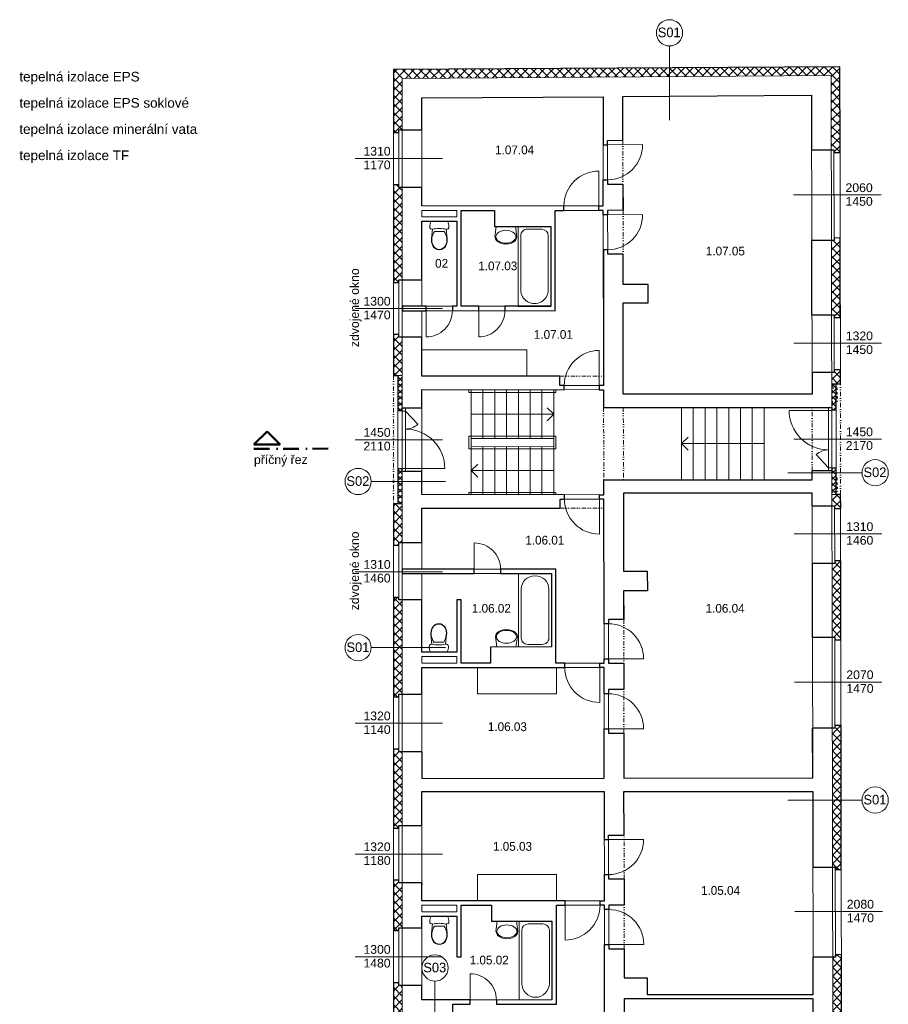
# Model space of a CAD drawing. Extents: x 9439 to 77518, y -50624 to 26174.
# Tile 8 of 10: x 41505 to 61362, y -14007 to 8501. Entities that reach past the tile are written whole.
import ezdxf

# ---------------------------------------------------------------- set-up
doc = ezdxf.new("R2010")
doc.units = 0
doc.header["$MEASUREMENT"] = 0
doc.set_wipeout_variables(frame=1)
for name, pattern in [('Wipeout_Contour', [1000, 0, -1000]), ('Čerchovaná', [670.277762, 352.777767, -176.388884, 0, -141.111112]), ('Čerchovaná se dvěma tečkami S', [250, 100, -40, 15, -40, 15, -40]), ('čárkovaná S', [100, 50, -50])]:
    doc.linetypes.add(name, pattern=pattern)
for name, color, linetype, lineweight in [('2D BOD_Číslo_pera__1', 7, 'Continuous', 15), ('2D BOD_Číslo_pera__2', 1, 'Continuous', 25), ('2D VÝPLNĚ_Číslo_pera__4', 91, 'Continuous', 13), ('2D ČÁRY_Číslo_pera__1', 7, 'Continuous', 15), ('2D ČÁRY_Číslo_pera__2', 1, 'Continuous', 25), ('2D ČÁRY_Číslo_pera__3', 150, 'Continuous', 13), ('2D ČÁRY_Číslo_pera__5', 231, 'Continuous', 50), ('blok I_pohled4_terén_Číslo_pera__4', 91, 'Continuous', 13), ('komín_Číslo_pera__1', 7, 'Continuous', 15), ('NÁBYTEK A ZAŘÍZENÍ_Číslo_pera__3', 150, 'Continuous', 13), ('POZNÁMKY.TEXT_Číslo_pera__4', 91, 'Continuous', 13), ('zdi_Číslo_pera__1', 7, 'Continuous', 15), ('zdivo_Číslo_pera__2', 1, 'Continuous', 25), ('Č.M.', 6, 'Continuous', 13)]:
    doc.layers.add(name, color=color, linetype=linetype, lineweight=lineweight)
for name, color, linetype in [('2D ČÁRY', 7, 'Continuous'), ('NÁBYTEK A ZAŘÍZENÍ', 7, 'Continuous'), ('vodorovné konstrukce', 7, 'Continuous')]:
    doc.layers.add(name, color=color, linetype=linetype)
doc.layers.add('vodorovné konstrukce_Číslo_pera__241', color=9, linetype='Continuous', lineweight=13, true_color=0x808080)
doc.styles.add('GENERATED_STYLE_1', font='arial.ttf')
doc.styles.add('GENERATED_STYLE_3', font='txt')
pattern_1 = [(45, (0, 0), (-70.71068, 70.71068), []), (135, (0, 0), (70.71068, 70.71068), [])]
pattern_2 = [(45, (0, 0), (-98.99495, 98.99495), []), (135, (0, 0), (98.99495, 98.99495), [])]

# ---------------------------------------------------------------- blocks, each defined once
blk = doc.blocks.new('WC s nádržkou 1 11')
at = {"linetype": 'Wipeout_Contour', "ltscale": 15629.429493}
blk.add_wipeout([(31, 650), (18, 619), (8, 587), (2, 554), (0, 520), (5, 498), (20, 479), (40, 469), (64, 469), (41, 257), (39, 215), (44, 173), (54, 132), (70, 92), (97, 54), (132, 25), (174, 6), (220, 0), (266, 6), (308, 25), (343, 54), (370, 92), (386, 132), (396, 173), (401, 215), (399, 257), (376, 469), (400, 469), (420, 479), (435, 498), (440, 520), (438, 554), (432, 587), (422, 619), (409, 650)], dxfattribs=at).dxf.layer = 'NÁBYTEK A ZAŘÍZENÍ'
at = {"layer": 'NÁBYTEK A ZAŘÍZENÍ_Číslo_pera__3', "linetype": 'Continuous'}
for p, q in [((2, 554), (0, 520)), ((0, 520), (5, 498)), ((8, 587), (2, 554)), ((5, 498), (20, 479)), ((18, 619), (8, 587)), ((31, 650), (18, 619)), ((20, 479), (40, 469)), ((409, 650), (31, 650)), ((40, 469), (64, 469)), ((64, 469), (41, 257)), ((399, 257), (376, 469)), ((376, 469), (400, 469)), ((400, 469), (420, 479)), ((422, 619), (409, 650)), ((420, 479), (435, 498)), ((432, 587), (422, 619)), ((438, 554), (432, 587)), ((435, 498), (440, 520)), ((440, 520), (438, 554)), ((41, 257), (39, 215)), ((49, 256), (47, 215)), ((56, 299), (49, 256)), ((68, 341), (56, 299)), ((86, 381), (68, 341)), ((107, 419), (86, 381)), ((333, 419), (107, 419)), ((354, 381), (333, 419)), ((372, 341), (354, 381)), ((384, 299), (372, 341)), ((391, 256), (384, 299)), ((393, 215), (391, 256)), ((401, 215), (399, 257)), ((39, 215), (44, 173)), ((44, 173), (54, 132)), ((47, 215), (52, 174)), ((52, 174), (62, 134)), ((54, 132), (70, 92)), ((62, 134), (78, 96)), ((70, 92), (97, 54)), ((78, 96), (102, 60)), ((97, 54), (132, 25)), ((102, 60), (136, 32)), ((132, 25), (174, 6)), ((136, 32), (176, 14)), ((174, 6), (220, 0)), ((176, 14), (220, 8)), ((220, 8), (264, 14)), ((220, 0), (266, 6)), ((264, 14), (304, 32)), ((266, 6), (308, 25)), ((304, 32), (338, 60)), ((308, 25), (343, 54)), ((338, 60), (362, 96)), ((343, 54), (370, 92)), ((362, 96), (378, 134)), ((370, 92), (386, 132)), ((378, 134), (388, 174)), ((386, 132), (396, 173)), ((388, 174), (393, 215)), ((396, 173), (401, 215))]:
    blk.add_line(p, q, dxfattribs=at)
blk.add_ellipse((220, -298), major_axis=(785, 0), ratio=0.9963, start_param=1.370375, end_param=1.771221, dxfattribs=at)
blk = doc.blocks.new('Vana 01 11_2')
at = {"layer": 'NÁBYTEK A ZAŘÍZENÍ_Číslo_pera__3', "linetype": 'Continuous'}
for p, q in [((0, 0), (0, 751)), ((0, 751), (1797, 751)), ((1423, 691), (210, 691)), ((1797, 751), (1797, 0)), ((60, 210), (60, 541)), ((0, 0), (1797, 0)), ((1423, 60), (210, 60))]:
    blk.add_line(p, q, dxfattribs=at)
for centre, major_axis, start_param, end_param in [((210, 541), (0, 150), 0, 1.570796), ((1423, 375), (0, 315), 3.141593, 6.283185), ((210, 210), (0, 150), 1.570796, 3.141593)]:
    blk.add_ellipse(centre, major_axis=major_axis, ratio=0.997514, start_param=start_param, end_param=end_param, dxfattribs=at)
blk = doc.blocks.new('Umyvadlo oválné 11_4')
at = {"linetype": 'Wipeout_Contour', "ltscale": 6090.690526}
blk.add_wipeout([(0, 169), (2, 146), (9, 124), (19, 104), (43, 74), (73, 49), (129, 22), (188, 6), (250, 0), (312, 6), (371, 22), (427, 49), (457, 74), (481, 104), (491, 124), (498, 146), (500, 169), (469, 400), (31, 400), (-1, 169)], dxfattribs=at).dxf.layer = 'NÁBYTEK A ZAŘÍZENÍ'
at = {"layer": 'NÁBYTEK A ZAŘÍZENÍ_Číslo_pera__3', "linetype": 'Continuous'}
for p, q in [((31, 400), (-1, 169)), ((32, 400), (31, 400)), ((469, 400), (31, 400)), ((469, 400), (468, 400)), ((500, 169), (469, 400))]:
    blk.add_line(p, q, dxfattribs=at)
blk.add_ellipse((250, 169), major_axis=(-229, 0), ratio=0.643386, dxfattribs=at)
blk.add_ellipse((249, 169), major_axis=(-250, 0), ratio=0.674026, start_param=0, end_param=3.141593, dxfattribs=at)
blk = doc.blocks.new('WC s nádržkou 1 11_2')
at = {"linetype": 'Wipeout_Contour', "ltscale": 15629.429493}
blk.add_wipeout([(31, 650), (18, 619), (8, 587), (2, 554), (0, 520), (5, 498), (20, 479), (40, 469), (64, 469), (41, 257), (39, 215), (44, 173), (54, 132), (70, 92), (97, 54), (132, 25), (174, 6), (220, 0), (266, 6), (308, 25), (343, 54), (370, 92), (386, 132), (396, 173), (401, 215), (399, 257), (376, 469), (400, 469), (420, 479), (435, 498), (440, 520), (438, 554), (432, 587), (422, 619), (409, 650)], dxfattribs=at).dxf.layer = 'NÁBYTEK A ZAŘÍZENÍ'
at = {"layer": 'NÁBYTEK A ZAŘÍZENÍ_Číslo_pera__3', "linetype": 'Continuous'}
for p, q in [((2, 554), (0, 520)), ((0, 520), (5, 498)), ((8, 587), (2, 554)), ((5, 498), (20, 479)), ((18, 619), (8, 587)), ((31, 650), (18, 619)), ((20, 479), (40, 469)), ((409, 650), (31, 650)), ((40, 469), (64, 469)), ((64, 469), (41, 257)), ((399, 257), (376, 469)), ((376, 469), (400, 469)), ((400, 469), (420, 479)), ((422, 619), (409, 650)), ((420, 479), (435, 498)), ((432, 587), (422, 619)), ((438, 554), (432, 587)), ((435, 498), (440, 520)), ((440, 520), (438, 554)), ((41, 257), (39, 215)), ((49, 256), (47, 215)), ((56, 299), (49, 256)), ((68, 341), (56, 299)), ((86, 381), (68, 341)), ((107, 419), (86, 381)), ((333, 419), (107, 419)), ((354, 381), (333, 419)), ((372, 341), (354, 381)), ((384, 299), (372, 341)), ((391, 256), (384, 299)), ((393, 215), (391, 256)), ((401, 215), (399, 257)), ((39, 215), (44, 173)), ((44, 173), (54, 132)), ((47, 215), (52, 174)), ((52, 174), (62, 134)), ((54, 132), (70, 92)), ((62, 134), (78, 96)), ((70, 92), (97, 54)), ((78, 96), (102, 60)), ((97, 54), (132, 25)), ((102, 60), (136, 32)), ((132, 25), (174, 6)), ((136, 32), (176, 14)), ((174, 6), (220, 0)), ((176, 14), (220, 8)), ((220, 8), (264, 14)), ((220, 0), (266, 6)), ((264, 14), (304, 32)), ((266, 6), (308, 25)), ((304, 32), (338, 60)), ((308, 25), (343, 54)), ((338, 60), (362, 96)), ((343, 54), (370, 92)), ((362, 96), (378, 134)), ((370, 92), (386, 132)), ((378, 134), (388, 174)), ((386, 132), (396, 173)), ((388, 174), (393, 215)), ((396, 173), (401, 215))]:
    blk.add_line(p, q, dxfattribs=at)
blk.add_ellipse((220, -298), major_axis=(785, 0), ratio=0.9963, start_param=1.370375, end_param=1.771221, dxfattribs=at)
blk = doc.blocks.new('Vana 01 11_3')
at = {"layer": 'NÁBYTEK A ZAŘÍZENÍ_Číslo_pera__3', "linetype": 'Continuous'}
for p, q in [((0, 0), (0, 751)), ((0, 751), (1678, 751)), ((1329, 691), (196, 691)), ((1678, 751), (1678, 0)), ((56, 210), (56, 541)), ((0, 0), (1678, 0)), ((1329, 60), (196, 60))]:
    blk.add_line(p, q, dxfattribs=at)
for centre, major_axis, start_param, end_param in [((196, 541), (0, 150), 0, 1.570796), ((1329, 375), (0, 315), 3.141593, 6.283185), ((196, 210), (0, 150), 1.570796, 3.141593)]:
    blk.add_ellipse(centre, major_axis=major_axis, ratio=0.931448, start_param=start_param, end_param=end_param, dxfattribs=at)
blk = doc.blocks.new('Umyvadlo oválné 11_3')
at = {"linetype": 'Wipeout_Contour', "ltscale": 6090.690526}
blk.add_wipeout([(0, 169), (2, 146), (9, 124), (19, 104), (43, 74), (73, 49), (129, 22), (188, 6), (250, 0), (312, 6), (371, 22), (427, 49), (457, 74), (481, 104), (491, 124), (498, 146), (500, 169), (469, 400), (31, 400), (-1, 169)], dxfattribs=at).dxf.layer = 'NÁBYTEK A ZAŘÍZENÍ'
at = {"layer": 'NÁBYTEK A ZAŘÍZENÍ_Číslo_pera__3', "linetype": 'Continuous'}
for p, q in [((31, 400), (-1, 169)), ((32, 400), (31, 400)), ((469, 400), (31, 400)), ((469, 400), (468, 400)), ((500, 169), (469, 400))]:
    blk.add_line(p, q, dxfattribs=at)
blk.add_ellipse((250, 169), major_axis=(-229, 0), ratio=0.643386, dxfattribs=at)
blk.add_ellipse((249, 169), major_axis=(-250, 0), ratio=0.674026, start_param=0, end_param=3.141593, dxfattribs=at)
blk = doc.blocks.new('Vana 01 11_4')
at = {"layer": 'NÁBYTEK A ZAŘÍZENÍ_Číslo_pera__3', "linetype": 'Continuous'}
for p, q in [((0, 0), (0, 750)), ((0, 750), (1826, 750)), ((1445, 690), (213, 690)), ((1826, 750), (1826, 0)), ((61, 210), (61, 540)), ((0, 0), (1826, 0)), ((1445, 60), (213, 60))]:
    blk.add_line(p, q, dxfattribs=at)
for centre, major_axis, start_param, end_param in [((213, 540), (152, 0), 1.570796, 3.141593), ((1445, 375), (319, 0), 4.712389, 7.853982), ((213, 210), (152, 0), 3.141593, 4.712389)]:
    blk.add_ellipse(centre, major_axis=major_axis, ratio=0.985946, start_param=start_param, end_param=end_param, dxfattribs=at)
blk = doc.blocks.new('LINE_13036', base_point=(51242, -5854))
at = {"layer": 'vodorovné konstrukce_Číslo_pera__241', "linetype": 'Continuous'}
blk.add_line((51242, -5854), (49542, -5854), dxfattribs=at)
blk.add_circle((49242, -5854), 300, dxfattribs=at)
blk = doc.blocks.new('LINE_13037', base_point=(51242, -2056))
at = {"layer": 'vodorovné konstrukce_Číslo_pera__241', "linetype": 'Continuous'}
blk.add_line((51242, -2056), (49542, -2056), dxfattribs=at)
blk.add_circle((49242, -2056), 300, dxfattribs=at)
blk = doc.blocks.new('LINE_13038', base_point=(50999, -15177))
at = {"layer": 'vodorovné konstrukce_Číslo_pera__241', "linetype": 'Continuous'}
blk.add_line((50999, -15177), (50999, -13477), dxfattribs=at)
blk.add_circle((50999, -13177), 300, dxfattribs=at)
blk = doc.blocks.new('LINE_13040', base_point=(56360, 6201))
at = {"layer": 'vodorovné konstrukce_Číslo_pera__241', "linetype": 'Continuous'}
blk.add_line((56360, 6201), (56360, 7901), dxfattribs=at)
blk.add_circle((56360, 8201), 300, dxfattribs=at)
blk = doc.blocks.new('LINE_13041', base_point=(59062, -9338))
at = {"layer": 'vodorovné konstrukce_Číslo_pera__241', "linetype": 'Continuous'}
blk.add_line((59062, -9338), (60762, -9338), dxfattribs=at)
blk.add_circle((61062, -9338), 300, dxfattribs=at)
blk = doc.blocks.new('LINE_13042', base_point=(59062, -1856))
at = {"layer": 'vodorovné konstrukce_Číslo_pera__241', "linetype": 'Continuous'}
blk.add_line((59062, -1856), (60762, -1856), dxfattribs=at)
blk.add_circle((61062, -1856), 300, dxfattribs=at)
blk = doc.blocks.new('LINE_13606', base_point=(53715, -1807))
at = {"layer": '2D ČÁRY_Číslo_pera__3', "linetype": 'Continuous'}
for p, q in [((51825, -1807), (51975, -1657)), ((53715, -1807), (51825, -1807)), ((51825, -1807), (51975, -1957))]:
    blk.add_line(p, q, dxfattribs=at)
blk = doc.blocks.new('LINE_13607', base_point=(51825, -520))
at = {"layer": '2D ČÁRY_Číslo_pera__3', "linetype": 'Continuous'}
for p, q in [((53715, -520), (53565, -370)), ((51825, -520), (53715, -520)), ((53715, -520), (53565, -670))]:
    blk.add_line(p, q, dxfattribs=at)
blk = doc.blocks.new('LINE_13636', base_point=(58523, -1190))
at = {"layer": '2D ČÁRY_Číslo_pera__3', "linetype": 'Continuous'}
for p, q in [((56633, -1190), (56783, -1040)), ((58523, -1190), (56633, -1190)), ((56633, -1190), (56783, -1340))]:
    blk.add_line(p, q, dxfattribs=at)

msp = doc.modelspace()

# ---------------------------------------------------------------- hatches: boundary and pattern name
at = {"layer": '2D VÝPLNĚ_Číslo_pera__4', "linetype": 'Continuous'}
h = msp.add_hatch(dxfattribs=at)
h.set_pattern_fill('TEPELNA_IZOLACE_EPS', color=256, style=0, pattern_type=2)
h.set_pattern_definition(pattern_2)
h.paths.add_polyline_path([(59996, 7226), (60056, 7226), (60059, 5523), (60119, 5523), (60120, 5463), (60260, 5463), (60256, 7427), (50048, 7359), (50048, 5922), (50172, 5922), (50172, 5982), (50248, 5982), (50248, 7160)], flags=0)
h = msp.add_hatch(dxfattribs=at)
h.set_pattern_fill('TEPELNA_IZOLACE_EPS', color=256, style=0, pattern_type=2)
h.set_pattern_definition(pattern_2)
h.paths.add_polyline_path([(50048, 2491), (50172, 2491), (50172, 2551), (50248, 2551), (50248, 4666), (50172, 4666), (50172, 4726), (50048, 4726)], flags=0)
h = msp.add_hatch(dxfattribs=at)
h.set_pattern_fill('TEPELNA_IZOLACE_EPS', color=256, style=0, pattern_type=2)
h.set_pattern_definition(pattern_2)
h.paths.add_polyline_path([(60263, 3511), (60123, 3510), (60123, 3450), (60063, 3450), (60064, 1752), (60124, 1752), (60124, 1692), (60264, 1693)], flags=0)
h = msp.add_hatch(dxfattribs=at)
h.set_pattern_fill('TEPELNA_IZOLACE_EPS', color=256, style=0, pattern_type=2)
h.set_pattern_definition(pattern_2)
h.paths.add_polyline_path([(50048, 368), (50148, 368), (50248, 368), (50248, 1247), (50172, 1247), (50172, 1307), (50048, 1307)], flags=0)
h = msp.add_hatch(dxfattribs=at)
h.set_pattern_fill('TEPELNA_IZOLACE_EPS', color=256, style=0, pattern_type=2)
h.set_pattern_definition(pattern_2)
h.paths.add_polyline_path([(60268, 499), (60128, 499), (60128, 439), (60068, 439), (60069, 179), (60269, 180)], flags=0)
h = msp.add_hatch(dxfattribs=at)
h.set_pattern_fill('TEPELNA_IZOLACE_PERIMETR', color=256, style=0, pattern_type=2)
h.set_pattern_definition(pattern_1)
h.paths.add_polyline_path([(50148, -432), (50248, -432), (50248, 368), (50148, 368)], flags=0)
h = msp.add_hatch(dxfattribs=at)
h.set_pattern_fill('TEPELNA_IZOLACE_PERIMETR', color=256, style=0, pattern_type=2)
h.set_pattern_definition(pattern_1)
h.paths.add_polyline_path([(60069, 179), (60170, 179), (60170, -420), (60069, -420)], flags=0)
h = msp.add_hatch(dxfattribs=at)
h.set_pattern_fill('TEPELNA_IZOLACE_PERIMETR', color=256, style=0, pattern_type=2)
h.set_pattern_definition(pattern_1)
h.paths.add_polyline_path([(50148, -2567), (50248, -2567), (50248, -1767), (50148, -1767)], flags=0)
h = msp.add_hatch(dxfattribs=at)
h.set_pattern_fill('TEPELNA_IZOLACE_PERIMETR', color=256, style=0, pattern_type=2)
h.set_pattern_definition(pattern_1)
h.paths.add_polyline_path([(60073, -2354), (60172, -2354), (60172, -1754), (60073, -1754)], flags=0)
h = msp.add_hatch(dxfattribs=at)
h.set_pattern_fill('TEPELNA_IZOLACE_EPS', color=256, style=0, pattern_type=2)
h.set_pattern_definition(pattern_2)
h.paths.add_polyline_path([(60273, -2354), (60173, -2354), (60172, -2354), (60172, -2354), (60073, -2354), (60074, -2612), (60134, -2612), (60134, -2672), (60274, -2672)], flags=0)
h = msp.add_hatch(dxfattribs=at)
h.set_pattern_fill('TEPELNA_IZOLACE_EPS', color=256, style=0, pattern_type=2)
h.set_pattern_definition(pattern_2)
h.paths.add_polyline_path([(50248, -3451), (50248, -2567), (50148, -2567), (50048, -2567), (50048, -3511), (50172, -3511), (50172, -3451)], flags=0)
h = msp.add_hatch(dxfattribs=at)
h.set_pattern_fill('TEPELNA_IZOLACE_EPS', color=256, style=0, pattern_type=2)
h.set_pattern_definition(pattern_2)
h.paths.add_polyline_path([(60276, -3872), (60136, -3873), (60136, -3933), (60076, -3933), (60079, -5618), (60139, -5618), (60139, -5677), (60279, -5677)], flags=0)
h = msp.add_hatch(dxfattribs=at)
h.set_pattern_fill('TEPELNA_IZOLACE_EPS', color=256, style=0, pattern_type=2)
h.set_pattern_definition(pattern_2)
h.paths.add_polyline_path([(50048, -6977), (50172, -6977), (50172, -6917), (50248, -6917), (50248, -4764), (50172, -4764), (50172, -4704), (50048, -4704)], flags=0)
h = msp.add_hatch(dxfattribs=at)
h.set_pattern_fill('TEPELNA_IZOLACE_EPS', color=256, style=0, pattern_type=2)
h.set_pattern_definition(pattern_2)
h.paths.add_polyline_path([(60282, -7635), (60142, -7636), (60142, -7696), (60082, -7696), (60088, -10869), (60148, -10869), (60148, -10929), (60288, -10928)], flags=0)
h = msp.add_hatch(dxfattribs=at)
h.set_pattern_fill('TEPELNA_IZOLACE_EPS', color=256, style=0, pattern_type=2)
h.set_pattern_definition(pattern_2)
h.paths.add_polyline_path([(50248, -9920), (50248, -8234), (50172, -8234), (50172, -8174), (50048, -8174), (50048, -9980), (50172, -9980), (50172, -9920)], flags=0)
h = msp.add_hatch(dxfattribs=at)
h.set_pattern_fill('TEPELNA_IZOLACE_EPS', color=256, style=0, pattern_type=2)
h.set_pattern_definition(pattern_2)
h.paths.add_polyline_path([(50248, -12262), (50248, -11233), (50172, -11233), (50172, -11173), (50048, -11173), (50048, -12322), (50172, -12322), (50172, -12262)], flags=0)
h = msp.add_hatch(dxfattribs=at)
h.set_pattern_fill('TEPELNA_IZOLACE_EPS', color=256, style=0, pattern_type=2)
h.set_pattern_definition(pattern_2)
h.paths.add_polyline_path([(60092, -12933), (60095, -14936), (60155, -14936), (60155, -14996), (60295, -14995), (60291, -12872), (60151, -12873), (60152, -12933)], flags=0)
h = msp.add_hatch(dxfattribs=at)
h.set_pattern_fill('TEPELNA_IZOLACE_EPS', color=256, style=0, pattern_type=2)
h.set_pattern_definition(pattern_2)
h.paths.add_polyline_path([(50248, -14687), (50248, -13580), (50172, -13580), (50172, -13520), (50048, -13520), (50048, -14687)], flags=0)

# ---------------------------------------------------------------- linework, layer by layer
at = {"layer": '2D BOD_Číslo_pera__1', "linetype": 'Continuous', "flags": 128}
for points in [[(50324, -1757), (51224, -1757, 0.414214), (50324, -857, 0.190217), (50604, -747), (50324, -447)], [(59994, -431), (59094, -431, 0.414214), (59994, -1331, 0.190217), (59714, -1441), (59994, -1741)]]:
    msp.add_lwpolyline(points, format="xyb", dxfattribs=at)
at = {"layer": '2D BOD_Číslo_pera__2', "linetype": 'Continuous', "flags": 128}
for points in [[(59609, 5523), (60119, 5523), (60120, 5463), (60260, 5463), (60256, 7427), (50048, 7359), (50048, 5922), (50172, 5922), (50172, 5982), (50698, 5982)], [(50698, 4666), (50172, 4666), (50172, 4726), (50048, 4726), (50048, 2491), (50172, 2491), (50172, 2551), (50698, 2551)], [(59614, 1752), (60124, 1752), (60124, 1692), (60264, 1693), (60263, 3511), (60123, 3510), (60123, 3450), (59613, 3450)], [(50698, 1247), (50172, 1247), (50172, 1307), (50048, 1307), (50048, 368), (50148, 368), (50148, -432), (50248, -432), (50248, -372), (50698, -372)], [(59620, -361), (60070, -361), (60070, -421), (60170, -420), (60169, 180), (60269, 180), (60268, 499), (60128, 499), (60128, 439), (59618, 439)], [(50698, -1827), (50248, -1827), (50248, -1767), (50148, -1767), (50148, -2567), (50048, -2567), (50048, -3511), (50172, -3511), (50172, -3451), (50698, -3451)], [(59624, -2612), (60134, -2612), (60134, -2672), (60274, -2672), (60273, -2354), (60173, -2354), (60172, -1754), (60072, -1754), (60072, -1814), (59622, -1814)], [(59629, -5618), (60139, -5618), (60139, -5677), (60279, -5677), (60276, -3872), (60136, -3873), (60136, -3933), (59626, -3933)], [(50698, -4764), (50172, -4764), (50172, -4704), (50048, -4704), (50048, -6977), (50172, -6977), (50172, -6917), (50698, -6917)], [(59638, -10869), (60148, -10869), (60148, -10929), (60288, -10928), (60282, -7635), (60142, -7636), (60142, -7696), (59632, -7696)], [(50698, -8234), (50172, -8234), (50172, -8174), (50048, -8174), (50048, -9980), (50172, -9980), (50172, -9920), (50698, -9920)], [(50698, -11233), (50172, -11233), (50172, -11173), (50048, -11173), (50048, -12322), (50172, -12322), (50172, -12262), (50698, -12262)], [(59645, -14936), (60155, -14936), (60155, -14996), (60295, -14995), (60291, -12872), (60151, -12873), (60152, -12933), (59641, -12933)], [(50698, -13580), (50172, -13580), (50172, -13520), (50048, -13520), (50048, -14687), (51054, -14687), (51194, -14687), (51194, -14627), (51404, -14627)]]:
    msp.add_lwpolyline(points, dxfattribs=at)
at = {"layer": '2D ČÁRY_Číslo_pera__1', "linetype": 'Continuous'}
for p, q in [((60256, 7427), (50048, 7359)), ((50048, 7359), (50048, 368)), ((60056, 7226), (50248, 7160)), ((59996, 7226), (59996, 7226)), ((60116, -26726), (60056, 7226)), ((60269, 180), (60256, 7427)), ((50248, 7160), (50248, -14687)), ((59607, 6773), (55292, 6744)), ((59619, -61), (59607, 6773)), ((54842, 6741), (50698, 6713)), ((50698, 6713), (50698, 4243)), ((50172, 5922), (50048, 5922)), ((50172, 5982), (50698, 5982)), ((50172, 5982), (50172, 4666)), ((54943, 5743), (55295, 5744)), ((60119, 5523), (59609, 5523)), ((60123, 3450), (60119, 5523)), ((60120, 5463), (60260, 5463)), ((54946, 4743), (55296, 4744)), ((50172, 4726), (50048, 4726)), ((50172, 4666), (50698, 4666)), ((50698, 4243), (54846, 4243)), ((50698, 4143), (51498, 4143)), ((50698, 4143), (50698, 3993)), ((51498, 4143), (51498, 3993)), ((51598, 4143), (52359, 4143)), ((51598, 4143), (51598, 1949)), ((53747, 4143), (54847, 4143)), ((54946, 4143), (55298, 4144)), ((50698, 3893), (50698, 1949)), ((51498, 3893), (51498, 1949)), ((60123, 3450), (59613, 3450)), ((60123, 3510), (60263, 3511)), ((54948, 3143), (55299, 3144)), ((50172, 2491), (50048, 2491)), ((50172, 2551), (50698, 2551)), ((50172, 2551), (50172, 1247)), ((50253, 1949), (51498, 1949)), ((50253, 1849), (53750, 1849)), ((50698, 1849), (50698, 354)), ((51598, 1949), (53650, 1949)), ((60124, 1752), (59614, 1752)), ((60128, 439), (60124, 1752)), ((60124, 1692), (60264, 1693)), ((50172, 1307), (50048, 1307)), ((50172, 1247), (50698, 1247)), ((60128, 499), (60268, 499)), ((50248, 368), (50048, 368)), ((50148, -2567), (50148, 368)), ((50698, 354), (53854, 352)), ((53854, 140), (53854, 352)), ((60128, 439), (59618, 439)), ((50698, 44), (54853, 41)), ((50698, 44), (50698, -2356)), ((51825, -2357), (51825, 32)), ((52095, -1072), (52095, 32)), ((52365, -1072), (52365, 32)), ((52635, -1072), (52635, 32)), ((52905, -1072), (52905, 32)), ((53175, -1072), (53175, 32)), ((53445, -1072), (53445, 32)), ((53715, -2357), (53715, 32)), ((53854, 140), (54853, 140)), ((60069, 179), (60269, 180)), ((60173, -2354), (60169, 180)), ((50248, -432), (50148, -432)), ((50248, -372), (50698, -372)), ((50324, -447), (50248, -447)), ((50324, -372), (50324, -1827)), ((56633, -2019), (56633, -361)), ((56903, -2019), (56903, -361)), ((57173, -2019), (57173, -361)), ((57443, -2019), (57443, -361)), ((57713, -2019), (57713, -361)), ((57983, -2019), (57983, -361)), ((58253, -2019), (58253, -361)), ((58523, -2019), (58523, -361)), ((60070, -361), (59620, -361)), ((59996, -1814), (59994, -361)), ((60070, -431), (59994, -431)), ((60070, -421), (60170, -420)), ((53715, -1072), (51825, -1072)), ((51825, -1261), (53715, -1256)), ((52095, -2357), (52095, -1260)), ((52365, -2357), (52365, -1259)), ((52635, -2357), (52635, -1259)), ((52905, -2357), (52905, -1258)), ((53175, -2357), (53175, -1257)), ((53445, -2357), (53445, -1257)), ((50248, -1767), (50148, -1767)), ((50324, -1757), (50248, -1757)), ((60070, -1741), (59994, -1741)), ((60072, -1754), (60172, -1754)), ((50248, -1827), (50698, -1827)), ((60072, -1814), (59622, -1814)), ((59623, -2019), (59622, -1814)), ((50698, -2356), (54857, -2359)), ((53858, -2458), (53858, -2669)), ((53858, -2458), (54858, -2458)), ((59634, -8830), (59623, -2319)), ((60073, -2354), (60273, -2354)), ((60316, -26926), (60273, -2354)), ((50248, -2567), (50048, -2567)), ((50048, -2567), (50048, -16803)), ((50698, -2667), (53858, -2669)), ((50698, -2667), (50698, -4057)), ((51498, -2563), (51498, -2563)), ((60134, -2612), (59624, -2612)), ((60136, -3933), (60134, -2612)), ((60134, -2672), (60274, -2672)), ((50172, -3511), (50048, -3511)), ((50172, -3451), (50698, -3451)), ((50172, -3451), (50172, -4764)), ((60136, -3933), (59626, -3933)), ((60136, -3873), (60276, -3872)), ((50248, -4057), (53761, -4057)), ((50248, -4157), (53661, -4157)), ((50698, -4157), (50698, -5957)), ((50172, -4704), (50048, -4704)), ((50172, -4764), (50698, -4764)), ((51498, -4764), (51598, -4764)), ((51498, -4764), (51498, -5957)), ((51598, -4764), (51598, -6207)), ((54966, -5207), (55316, -5207)), ((60139, -5618), (59629, -5618)), ((60142, -7696), (60139, -5618)), ((60139, -5677), (60279, -5677)), ((50698, -6057), (50698, -6207)), ((51498, -6057), (51498, -6207)), ((51498, -6207), (50698, -6207)), ((52266, -6207), (51598, -6207)), ((54864, -6207), (53761, -6207)), ((54966, -6207), (55318, -6207)), ((54864, -6307), (50698, -6307)), ((50698, -6307), (50698, -8842)), ((50172, -6977), (50048, -6977)), ((50172, -6917), (50698, -6917)), ((50172, -6917), (50172, -8234)), ((54966, -6807), (55316, -6807)), ((60142, -7636), (60282, -7635)), ((54966, -7807), (55318, -7807)), ((60142, -7696), (59632, -7696)), ((50172, -8174), (50048, -8174)), ((50172, -8234), (50698, -8234)), ((50698, -9140), (50698, -11640)), ((59643, -13780), (59635, -9140)), ((50172, -9980), (50048, -9980)), ((50172, -9920), (50698, -9920)), ((50172, -9920), (50172, -11233)), ((54969, -10140), (55323, -10140)), ((60148, -10869), (59638, -10869)), ((60152, -12933), (60148, -10869)), ((60148, -10929), (60288, -10928)), ((50172, -11173), (50048, -11173)), ((50172, -11233), (50698, -11233)), ((54969, -11140), (55323, -11140)), ((50698, -11740), (50698, -11890)), ((51498, -11740), (51498, -11890)), ((51598, -11740), (51598, -12921)), ((54973, -11740), (55323, -11740)), ((50698, -11990), (50698, -13907)), ((51498, -11990), (51498, -12921)), ((50172, -12322), (50048, -12322)), ((50172, -12262), (50698, -12262)), ((50172, -12262), (50172, -13580)), ((54973, -12740), (55325, -12740)), ((60152, -12933), (59641, -12933)), ((60151, -12873), (60291, -12872)), ((50172, -13520), (50048, -13520)), ((50172, -13580), (50698, -13580)), ((59649, -16954), (59643, -13880))]:
    msp.add_line(p, q, dxfattribs=at)
at = {"layer": '2D ČÁRY_Číslo_pera__1', "linetype": 'Čerchovaná se dvěma tečkami S'}
for p, q in [((50048, 368), (50048, -2567)), ((53854, 352), (54853, 353)), ((60273, -2354), (60269, 180)), ((59622, -1814), (59620, -361)), ((53858, -2669), (54858, -2667)), ((55318, -7807), (55316, -6807))]:
    msp.add_line(p, q, dxfattribs=at)
at = {"layer": '2D ČÁRY_Číslo_pera__1', "linetype": 'Continuous', "flags": 128}
for points in [[(54845, 4843), (54946, 4843, 0.414214), (55743, 5645), (54943, 5643), (54844, 5643)], [(53947, 4142), (53947, 4242, -0.414214), (54747, 5042), (54747, 4242), (54747, 4143)], [(54848, 3243), (54948, 3243, 0.414214), (55746, 4045), (54946, 4043), (54847, 4043)], [(51398, 1949), (51398, 1851, -0.414214), (50798, 1251), (50798, 1851), (50798, 1951)], [(52598, 1949), (52598, 1851, -0.414214), (51998, 1251), (51998, 1851), (51998, 1951)], [(53954, 40), (53954, 140, -0.414214), (54754, 940), (54754, 140), (54754, 41)], [(53958, -2358), (53958, -2459, 0.414214), (54758, -3259), (54758, -2459), (54758, -2359)], [(52498, -4157), (52498, -4060, 0.414214), (51898, -3460), (51898, -4060), (51898, -4159)], [(54866, -5307), (54966, -5307, -0.414214), (55766, -6107), (54966, -6107), (54867, -6107)], [(53964, -6207), (53964, -6307, 0.414214), (54764, -7107), (54764, -6307), (54764, -6207)], [(54866, -6907), (54966, -6907, -0.414214), (55766, -7707), (54966, -7707), (54867, -7707)], [(54869, -11040), (54969, -11040, 0.414214), (55769, -10240), (54969, -10240), (54870, -10240)], [(54773, -11640), (54773, -11740, -0.414214), (53973, -12540), (53973, -11740), (53973, -11641)], [(54873, -11840), (54973, -11840, -0.414214), (55773, -12640), (54973, -12640), (54873, -12640)], [(52404, -14007), (52404, -13910, 0.414214), (51806, -13308), (51804, -13908), (51804, -14007)]]:
    msp.add_lwpolyline(points, format="xyb", dxfattribs=at)
at = {"layer": '2D ČÁRY_Číslo_pera__2', "linetype": 'Continuous', "flags": 128}
for points in [[(50698, 5982), (50698, 6713), (54842, 6741), (54844, 5643), (54943, 5643), (54943, 5743), (55295, 5744), (55292, 6744), (59607, 6773), (59609, 5523)], [(59614, 1752), (59613, 3450)], [(59618, 439), (59618, -61), (55304, -61), (55300, 2027), (55872, 2027), (55873, 2447), (55299, 2447), (55299, 3144), (54948, 3143), (54948, 3243), (54848, 3243), (54853, 140), (54754, 140), (54754, 41), (54853, 41), (54854, -361), (59620, -361)], [(50698, -372), (50698, 44), (53954, 40), (53954, 140), (53854, 140), (53854, 352), (50698, 354), (50698, 1247)], [(50698, -3451), (50698, -2667), (53858, -2669), (53858, -2458), (53958, -2459), (53958, -2358), (50698, -2356), (50698, -1827)], [(59624, -2612), (59623, -2319), (55307, -2319), (55310, -4103), (55851, -4103), (55854, -4553), (55409, -4553), (55311, -4553), (55316, -5207), (54966, -5207), (54966, -5307), (54866, -5307), (54858, -2458), (54758, -2459), (54758, -2359), (54857, -2359), (54857, -2019), (59623, -2019), (59622, -1814)], [(59629, -5618), (59626, -3933)], [(50698, -8234), (50698, -8842), (54868, -8836), (54867, -7707), (54966, -7707), (54966, -7807), (55318, -7807), (55318, -8836), (59634, -8830), (59632, -7696)], [(50698, -9920), (50698, -9140), (54869, -9140), (54870, -10240), (54969, -10240), (54969, -10140), (55323, -10140), (55319, -9140), (59635, -9140), (59638, -10869)], [(59645, -14936), (59643, -13880), (55327, -13880), (55327, -14280), (54973, -14280), (54973, -14380), (54873, -14380), (54873, -12640), (54973, -12640), (54973, -12740), (55325, -12740), (55326, -13403), (55851, -13403), (55853, -13780), (59643, -13780), (59641, -12933)], [(51404, -14627), (51404, -14007), (51804, -14007), (51804, -13908), (50698, -13907), (50698, -13580)]]:
    msp.add_lwpolyline(points, dxfattribs=at)
for points in [[(55296, 4744), (55298, 4144), (54946, 4143), (54946, 4043), (54847, 4043), (54847, 4143), (54747, 4143), (54747, 4242), (54846, 4243), (54845, 4843), (54946, 4843), (54946, 4743)], [(50253, 1849), (50798, 1849), (50798, 1951), (50253, 1951)], [(50248, -4157), (51898, -4157), (51898, -4060), (50248, -4060)], [(54764, -6207), (54864, -6207), (54867, -6107), (54966, -6107), (54966, -6207), (55318, -6207), (55316, -6807), (54966, -6807), (54966, -6907), (54866, -6907), (54864, -6307), (54764, -6307)], [(54773, -11740), (54773, -11640), (54873, -11640), (54873, -11040), (54969, -11040), (54969, -11140), (55323, -11140), (55323, -11740), (54973, -11740), (54973, -11840), (54873, -11840), (54873, -11740)]]:
    msp.add_lwpolyline(points, close=True, dxfattribs=at)
at = {"layer": '2D ČÁRY_Číslo_pera__3', "linetype": 'Continuous'}
for p, q in [((51775, -18), (51775, 32)), ((53765, -18), (53765, 32)), ((53765, -18), (51775, -18)), ((53765, -1022), (51775, -1022)), ((51775, -1311), (51775, -1022)), ((53765, -1306), (53765, -1022)), ((51775, -1311), (53765, -1306)), ((51775, -2306), (53765, -2311)), ((51775, -2357), (51775, -2306)), ((53765, -2361), (53765, -2311))]:
    msp.add_line(p, q, dxfattribs=at)
at = {"layer": '2D ČÁRY_Číslo_pera__3', "linetype": 'Continuous', "flags": 128}
for points in [[(50698, 354), (53098, 354), (53098, 954), (50698, 954)], [(51973, -6907), (51973, -6307), (53773, -6307), (53773, -6907)], [(51973, -11640), (51973, -11040), (53773, -11040), (53773, -11640)]]:
    msp.add_lwpolyline(points, close=True, dxfattribs=at)
at = {"layer": '2D ČÁRY_Číslo_pera__5', "linetype": 'Continuous'}
for p, q in [((46860, -1210), (47160, -910)), ((47160, -910), (47460, -1210)), ((46860, -1210), (47460, -1210))]:
    msp.add_line(p, q, dxfattribs=at)
at = {"layer": '2D ČÁRY_Číslo_pera__5', "linetype": 'Čerchovaná'}
msp.add_line((46860, -1310), (48860, -1303), dxfattribs=at)
at = {"layer": 'blok I_pohled4_terén_Číslo_pera__4', "linetype": 'Continuous'}
for p, q in [((51172, 5328), (49172, 5328)), ((59197, 4494), (61197, 4494)), ((51172, 1898), (49172, 1898)), ((59203, 1106), (61203, 1106)), ((51172, -1100), (49172, -1100)), ((59203, -1087), (61203, -1087)), ((59211, -3254), (61211, -3254)), ((51172, -4118), (49172, -4118)), ((59217, -6641), (61217, -6641)), ((51172, -7581), (49172, -7581)), ((51172, -10573), (49172, -10573)), ((59226, -11885), (61226, -11885)), ((51172, -12919), (49172, -12919))]:
    msp.add_line(p, q, dxfattribs=at)
at = {"layer": 'komín_Číslo_pera__1', "linetype": 'Continuous'}
for p, q in [((55873, 2447), (55299, 2447)), ((55872, 2027), (55873, 2447)), ((55300, 2027), (55872, 2027)), ((54851, -4103), (54860, -4103)), ((55310, -4103), (55851, -4103)), ((55851, -4103), (55854, -4553)), ((54861, -4553), (54854, -4553)), ((55854, -4553), (55311, -4553)), ((52265, -5841), (52266, -6207)), ((52266, -6307), (52266, -6311)), ((50698, -8842), (54868, -8836)), ((55318, -8836), (59634, -8830)), ((52291, -11640), (52291, -11640)), ((55326, -13403), (55851, -13403)), ((55851, -13403), (55853, -13780))]:
    msp.add_line(p, q, dxfattribs=at)
at = {"layer": 'zdi_Číslo_pera__1', "linetype": 'Continuous'}
for p, q in [((54842, 6741), (54846, 4243)), ((55292, 6744), (55294, 5744)), ((54943, 5743), (54946, 4743)), ((55296, 4744), (55297, 4144)), ((53747, 4143), (53750, 1849)), ((54847, 4143), (54853, 140)), ((54946, 4143), (54948, 3143)), ((53647, 3774), (53650, 1949)), ((55298, 3144), (55299, 2447)), ((55300, 2027), (55304, -61)), ((53753, 352), (53753, 351)), ((54853, 41), (54854, -361)), ((59619, -61), (55304, -61)), ((59620, -361), (54854, -361)), ((59623, -2019), (54857, -2019)), ((54857, -2019), (54857, -2359)), ((54858, -2458), (54864, -6207)), ((59623, -2319), (55307, -2319)), ((55307, -2319), (55310, -4103)), ((53661, -4157), (53661, -5836)), ((53761, -4057), (53761, -6207)), ((55311, -4553), (55312, -5207)), ((54966, -6207), (54966, -5207)), ((55314, -6207), (55315, -6807)), ((54864, -6307), (54868, -8836)), ((54966, -7807), (54966, -6807)), ((55317, -7807), (55318, -8836)), ((50698, -9140), (54869, -9140)), ((54869, -9140), (54873, -11640)), ((55319, -9140), (59635, -9140)), ((55323, -10140), (55319, -9140)), ((54969, -10140), (54969, -11140)), ((55323, -11140), (55323, -11740)), ((50698, -11640), (54873, -11640)), ((50698, -11740), (51498, -11740)), ((51598, -11740), (52291, -11740)), ((53773, -11740), (53773, -14007)), ((53773, -11740), (54873, -11740)), ((54873, -11740), (54873, -15919)), ((54973, -12740), (54973, -11740)), ((53673, -12110), (53673, -13907)), ((55325, -12740), (55326, -13403)), ((51498, -12921), (51598, -12921)), ((50698, -13907), (53673, -13907)), ((55327, -13880), (59643, -13880)), ((55327, -14280), (55327, -13880)), ((55853, -13780), (59643, -13780))]:
    msp.add_line(p, q, dxfattribs=at)
at = {"layer": 'zdi_Číslo_pera__1', "linetype": 'Čerchovaná se dvěma tečkami S'}
for p, q in [((55295, 5744), (55296, 4744)), ((55298, 4144), (55299, 3144)), ((54854, -361), (54857, -2019)), ((55304, -361), (55307, -2019)), ((55316, -5207), (55318, -6207)), ((55323, -11140), (55323, -10140)), ((55325, -12740), (55323, -11740))]:
    msp.add_line(p, q, dxfattribs=at)
at = {"layer": 'zdivo_Číslo_pera__2', "linetype": 'čárkovaná S'}
for p, q in [((60067, 86), (60183, 89)), ((60183, 89), (60196, -228)), ((60196, -228), (60080, -232)), ((60070, -1979), (60186, -1975)), ((60186, -1975), (60195, -2288)), ((60195, -2288), (60069, -2305))]:
    msp.add_line(p, q, dxfattribs=at)

# ---------------------------------------------------------------- block references
at = {"layer": '2D ČÁRY', "linetype": 'Continuous'}
for name, p in [('LINE_13607', (51825, -520)), ('LINE_13636', (58523, -1190)), ('LINE_13606', (53715, -1807))]:
    msp.add_blockref(name, p, dxfattribs=at)
at = {"layer": 'NÁBYTEK A ZAŘÍZENÍ', "linetype": 'Continuous', "xscale": -1}
for p in [(51318, 3243), (51318, -12640)]:
    msp.add_blockref('WC s nádržkou 1 11', p, dxfattribs=at)
at = {"layer": 'NÁBYTEK A ZAŘÍZENÍ', "linetype": 'Continuous', "xscale": -1.000000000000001, "rotation": 90}
for name, p in [('Vana 01 11_4', (53650, 3774)), ('Vana 01 11_2', (53673, -12110))]:
    msp.add_blockref(name, p, dxfattribs=at)
at = {"layer": 'NÁBYTEK A ZAŘÍZENÍ', "linetype": 'Continuous'}
for name, p, rotation in [('Vana 01 11_3', (53661, -5836), 90), ('WC s nádržkou 1 11_2', (51306, -5306), 180)]:
    msp.add_blockref(name, p, dxfattribs=dict(at, rotation=rotation))
at = {"layer": 'vodorovné konstrukce', "linetype": 'Continuous'}
for name, p in [('LINE_13040', (56360, 6201)), ('LINE_13042', (59062, -1856)), ('LINE_13037', (51242, -2056)), ('LINE_13041', (59062, -9338)), ('LINE_13038', (50999, -15177))]:
    msp.add_blockref(name, p, dxfattribs=at)

# ---------------------------------------------------------------- texts
at = {"layer": 'POZNÁMKY.TEXT_Číslo_pera__4', "linetype": 'Continuous', "attachment_point": 4}
for s, insert, char_height, style in [('{S01}', (56092, 8210), 220, 'GENERATED_STYLE_3'), ('{příčný řez}', (46860, -1586), 200, 'GENERATED_STYLE_1'), ('{S02}', (60795, -1847), 220, 'GENERATED_STYLE_3'), ('{S02}', (48975, -2047), 220, 'GENERATED_STYLE_3'), ('{S01}', (48975, -5846), 220, 'GENERATED_STYLE_3'), ('{S01}', (60795, -9330), 220, 'GENERATED_STYLE_3'), ('{S03}', (50732, -13168), 220, 'GENERATED_STYLE_3')]:
    msp.add_mtext(s, dxfattribs=dict(at, insert=insert, char_height=char_height, style=style))
at = {"layer": 'POZNÁMKY.TEXT_Číslo_pera__4', "linetype": 'Continuous', "style": 'GENERATED_STYLE_1'}
for s, insert, char_height, attachment_point, line_spacing_factor in [('{tepelná izolace EPS\\Ptepelná izolace EPS soklové\\Ptepelná izolace minerální vata\\Ptepelná izolace TF}', (41497, 7309), 220, 1, 1.634061), ('{1310\\P1170}', (49674, 5079), 200, 8, 0.938049), ('{2060\\P1450}', (60695, 4245), 200, 8, 0.938049), ('{1300\\P1470}', (49674, 1649), 200, 8, 0.938049), ('{1320\\P1450}', (60701, 857), 200, 8, 0.938049), ('{1450\\P2110}', (49674, -1349), 200, 8, 0.938049), ('{1450\\P2170}', (60701, -1336), 200, 8, 0.938049), ('{1310\\P1460}', (60709, -3503), 200, 8, 0.938049), ('{1310\\P1460}', (49674, -4367), 200, 8, 0.938049), ('{2070\\P1470}', (60714, -6889), 200, 8, 0.938049), ('{1320\\P1140}', (49674, -7830), 200, 8, 0.938049), ('{1320\\P1180}', (49674, -10822), 200, 8, 0.938049), ('{2080\\P1470}', (60724, -12134), 200, 8, 0.938049), ('{1300\\P1480}', (49674, -13168), 200, 8, 0.938049)]:
    msp.add_mtext(s, dxfattribs=dict(at, insert=insert, char_height=char_height, attachment_point=attachment_point, line_spacing_factor=line_spacing_factor))
at = {"layer": 'POZNÁMKY.TEXT_Číslo_pera__4', "linetype": 'Continuous', "char_height": 200, "attachment_point": 4, "rotation": 90, "style": 'GENERATED_STYLE_1'}
for insert in [(49190, 1016), (49190, -5000)]:
    msp.add_mtext('{zdvojené okno}', dxfattribs=dict(at, insert=insert))
at = {"layer": 'Č.M.', "linetype": 'Continuous', "char_height": 200, "attachment_point": 1, "style": 'GENERATED_STYLE_3'}
for s, insert in [('{1.07.04}', (52374, 5625)), ('{1.07.05}', (57191, 3313)), ('{02}', (51002, 3032)), ('{1.07.03}', (51988, 2973)), ('{1.07.01}', (53259, 1406)), ('{1.06.01}', (53063, -3297)), ('{1.06.02}', (51841, -4855)), ('{1.06.04}', (57185, -4855)), ('{1.06.03}', (52208, -7561)), ('{1.05.03}', (52325, -10297)), ('{1.05.04}', (57080, -11305)), ('{1.05.02}', (51792, -12896))]:
    msp.add_mtext(s, dxfattribs=dict(at, insert=insert))

# ---------------------------------------------------------------- next in the draw order: linework, layer by layer
at = {"layer": '2D ČÁRY_Číslo_pera__1', "linetype": 'Continuous'}
for p, q in [((50698, 3993), (51498, 3993)), ((50698, 3893), (51498, 3893)), ((51498, -5957), (50698, -5957)), ((51498, -6057), (50698, -6057))]:
    msp.add_line(p, q, dxfattribs=at)
at = {"layer": 'zdi_Číslo_pera__1', "linetype": 'Continuous'}
for p, q in [((50698, -11890), (51498, -11890)), ((50698, -11990), (51498, -11990))]:
    msp.add_line(p, q, dxfattribs=at)

# ---------------------------------------------------------------- next in the draw order: block references
at = {"layer": 'NÁBYTEK A ZAŘÍZENÍ', "linetype": 'Continuous', "xscale": -1, "rotation": 0.1911969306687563}
for p in [(52871, 3372), (52894, -12507)]:
    msp.add_blockref('Umyvadlo oválné 11_4', p, dxfattribs=at)
at = {"layer": 'NÁBYTEK A ZAŘÍZENÍ', "linetype": 'Continuous', "rotation": 179.8088030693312}
msp.add_blockref('Umyvadlo oválné 11_3', (52882, -5438), dxfattribs=at)
at = {"layer": 'vodorovné konstrukce', "linetype": 'Continuous'}
msp.add_blockref('LINE_13036', (51242, -5854), dxfattribs=at)

# ---------------------------------------------------------------- next in the draw order: linework, layer by layer
at = {"layer": '2D ČÁRY_Číslo_pera__2', "linetype": 'Continuous', "flags": 128}
for points in [[(50698, 2551), (50698, 3893), (51498, 3893), (51498, 1949), (51398, 1949), (51398, 1851), (52002, 1849), (51998, 1951), (51598, 1949), (51598, 4143), (52359, 4143), (52359, 3770), (53650, 3774), (53650, 1949), (52598, 1949), (52598, 1851), (53750, 1849), (53747, 4143), (53947, 4142), (53947, 4242), (50698, 4243), (50698, 4666)], [(50698, -6917), (50698, -6307), (53964, -6307), (53964, -6207), (53761, -6207), (53761, -4057), (52498, -4060), (52498, -4157), (53661, -4157), (53661, -5836), (52265, -5841), (52266, -6207), (51598, -6207), (51598, -4764), (51498, -4764), (51498, -5957), (50698, -5957), (50698, -4764)], [(50698, -12262), (50698, -11990), (51498, -11990), (51498, -12921), (51598, -12921), (51598, -11740), (52291, -11740), (52294, -12110), (53673, -12110), (53673, -13907), (52404, -13910), (52404, -14007), (53773, -14007), (53773, -11740), (53973, -11740), (53973, -11641), (50698, -11640), (50698, -11233), (50698, -11266), (50698, -11233)]]:
    msp.add_lwpolyline(points, dxfattribs=at)
at = {"layer": 'komín_Číslo_pera__1', "linetype": 'Continuous'}
for p, q in [((52359, 4143), (52359, 3770)), ((52359, 3770), (53647, 3774)), ((52265, -5841), (53661, -5836)), ((52294, -12110), (52291, -11740)), ((53673, -12110), (52294, -12110))]:
    msp.add_line(p, q, dxfattribs=at)

doc.saveas('drawing.dxf')
